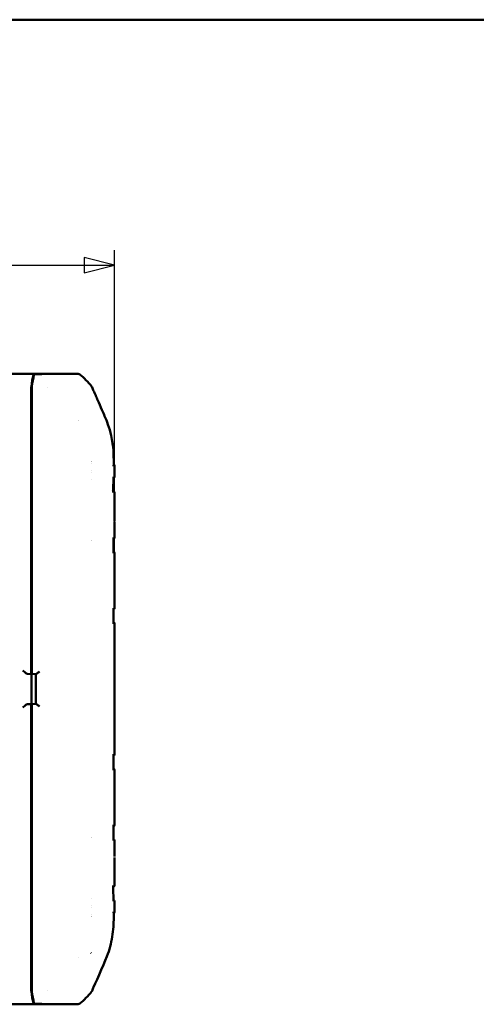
# Model space of a CAD drawing. Header units: millimetres. Extents: x 30 to 861, y 28 to 600.
# Tile 15 of 48: x 347 to 438, y 405 to 600. Entities that reach past the tile are written whole.
import ezdxf

# ---------------------------------------------------------------- set-up
doc = ezdxf.new("R2010")
doc.units = ezdxf.units.MM
doc.header["$LTSCALE"] = 3
for name, color, linetype, lineweight in [('Border (ISO)', 7, 'Continuous', 50), ('Dimension (ISO)', 7, 'Continuous', 25), ('Visible (ISO)', 7, 'Continuous', 50)]:
    doc.layers.add(name, color=color, linetype=linetype, lineweight=lineweight)
doc.styles.add('Note Text (ISO)', font='tahoma.ttf')
doc.dimstyles.new('Default (ISO)', dxfattribs={"dimscale": 3, "dimtxt": 2.2, "dimasz": 2, "dimexe": 1, "dimexo": 1, "dimgap": 0.762, "dimtad": 1, "dimdec": 1, "dimtxsty": 'Note Text (ISO)', "dimblk": 'Filled-1', "dimcen": 0.09, "dimdle": 10, "dimclrd": 256, "dimclre": 256, "dimclrt": 256, "dimadec": 0, "dimazin": 0, "dimtfac": 0.863636, "dimtdec": 0, "dimtmove": 0, "dimatfit": 3, "dimfxl": 0, "dimtolj": 1, "dimlwd": -1, "dimlwe": -1, "dimarcsym": 0})

# ---------------------------------------------------------------- blocks, each defined once
blk = doc.blocks.new('Borders Border')
at = {"layer": 'Border (ISO)'}
blk.add_line((10, 200), (287, 200), dxfattribs=at)
blk = doc.blocks.new('Filled-1')
at = {"color": 0}
for p, q in [((0, 0), (-1, 0.25)), ((-1, 0.25), (-1, -0.25)), ((-1, 0), (0, 0)), ((-1, -0.25), (0, 0))]:
    blk.add_line(p, q, dxfattribs=at)
at = {"color": 0, "flags": 128}
blk.add_lwpolyline([(-1, -0.25), (0, 0), (-1, 0.25), (-1, -0.25)], dxfattribs=at)
at = {"color": 0}
blk.add_solid([(-1, -0.25), (0, 0), (-1, 0.25), (-1, -0.25)], dxfattribs=at)
blk = doc.blocks.new('*D7')
at = {"layer": 'Defpoints', "color": 0, "transparency": 16777216}
for p in [(366.3, 551.33), (175.3, 480.28), (366.3, 480.28)]:
    blk.add_point(p, dxfattribs=at)
at = {"layer": 'Dimension (ISO)', "transparency": 16777216}
for p, q in [((175.3, 483.28), (175.3, 554.33)), ((366.3, 483.28), (366.3, 554.33)), ((181.3, 551.33), (360.3, 551.33))]:
    blk.add_line(p, q, dxfattribs=at)
at = {"layer": 'Dimension (ISO)', "transparency": 16777216, "xscale": 6, "yscale": 6, "zscale": 6, "rotation": 180}
blk.add_blockref('Filled-1', (175.3, 551.33), dxfattribs=at)
at = {"layer": 'Dimension (ISO)', "transparency": 16777216, "xscale": 6, "yscale": 6, "zscale": 6}
blk.add_blockref('Filled-1', (366.3, 551.33), dxfattribs=at)
at = {"layer": 'Dimension (ISO)', "transparency": 16777216, "insert": (264.23, 560.48), "char_height": 6.6, "attachment_point": 1, "style": 'Note Text (ISO)'}
blk.add_mtext('\\A1;191', dxfattribs=at)

msp = doc.modelspace()

# ---------------------------------------------------------------- linework, layer by layer
at = {"layer": 'Visible (ISO)'}
for p, q in [((188.27, 529.83), (353.32, 529.83)), ((350.27, 529.68), (353.32, 529.83)), ((353.41, 529.83), (350.37, 529.68)), ((353.32, 529.83), (353.32, 529.82)), ((359.12, 529.78), (353.41, 529.83)), ((349.8, 526.46), (349.8, 526.98)), ((349.9, 525.75), (349.9, 526.98)), ((352.95, 527.16), (352.95, 527.16)), ((349.8, 526.46), (349.9, 526.36)), ((349.8, 471.02), (349.8, 526.46)), ((349.9, 526.45), (349.8, 526.46)), ((349.9, 471.05), (349.9, 525.75)), ((359.2, 520.62), (359.2, 520.62)), ((349.82, 512.48), (349.82, 514.48)), ((361.67, 512.07), (361.67, 512.07)), ((361.67, 512.07), (361.67, 512.07)), ((361.67, 510.59), (361.67, 510.59)), ((361.67, 510.33), (361.67, 510.33)), ((349.82, 506.98), (349.82, 508.98)), ((361.67, 508.79), (361.67, 508.79)), ((366.07, 509.27), (366.07, 509.27)), ((366.07, 509.09), (366.07, 509.09)), ((365.91, 506.57), (365.98, 506.58)), ((366.05, 506.57), (366.05, 506.57)), ((366.05, 506.39), (366.05, 506.39)), ((349.88, 500.33), (349.88, 503.33)), ((366.3, 497.38), (366.3, 500.53)), ((349.82, 494.98), (349.82, 496.98)), ((361.67, 496.79), (361.67, 496.79)), ((366.3, 483.38), (366.3, 494.28)), ((349.82, 480.98), (349.82, 482.98)), ((366.3, 454.38), (366.3, 480.28)), ((349.82, 476.52), (349.83, 476.55)), ((349.9, 476.52), (349.82, 476.52)), ((349.82, 470.31), (349.82, 476.52)), ((349.83, 476.55), (349.83, 476.85)), ((349.83, 476.55), (349.9, 476.55)), ((349.9, 470.93), (349.9, 471.05)), ((349.05, 470.32), (349.82, 470.3)), ((349.8, 470.32), (349.82, 470.31)), ((349.82, 470.31), (349.82, 464.35)), ((350.7, 470.26), (349.9, 470.33)), ((350.7, 470.26), (350.7, 464.4)), ((349.82, 464.35), (349.05, 464.33)), ((349.82, 464.35), (349.8, 464.33)), ((349.8, 408.2), (349.8, 463.63)), ((349.82, 458.13), (349.82, 464.35)), ((350.7, 464.4), (349.9, 464.33)), ((349.9, 463.6), (349.9, 463.73)), ((349.9, 408.91), (349.9, 463.6)), ((349.82, 458.13), (349.9, 458.13)), ((349.83, 458.11), (349.82, 458.13)), ((349.83, 457.81), (349.83, 458.11)), ((349.9, 458.11), (349.83, 458.11)), ((349.82, 451.68), (349.82, 453.67)), ((366.3, 440.38), (366.3, 451.28)), ((349.82, 437.68), (349.82, 439.67)), ((361.67, 437.87), (361.67, 437.87)), ((366.3, 434.14), (366.3, 437.28)), ((349.88, 431.33), (349.88, 434.33)), ((349.82, 425.68), (349.82, 427.67)), ((365.98, 428.08), (365.91, 428.08)), ((366.05, 428.27), (366.05, 428.27)), ((366.05, 428.09), (366.05, 428.09)), ((361.67, 425.87), (361.67, 425.87)), ((366.07, 425.53), (366.07, 425.53)), ((361.67, 424.33), (361.67, 424.33)), ((361.67, 424.07), (361.67, 424.07)), ((366.07, 425.38), (366.07, 425.38)), ((349.82, 420.18), (349.82, 422.17)), ((361.67, 422.58), (361.67, 422.58)), ((361.67, 422.58), (361.67, 422.58)), ((359.21, 414.13), (359.21, 414.13)), ((349.9, 408.3), (349.8, 408.2)), ((349.8, 408.2), (349.9, 408.2)), ((349.8, 407.68), (349.8, 408.2)), ((349.9, 407.68), (349.9, 408.91)), ((352.95, 407.5), (352.95, 407.5)), ((353.32, 404.83), (188.27, 404.83)), ((353.32, 404.83), (350.27, 404.98)), ((350.37, 404.98), (353.41, 404.83)), ((353.32, 404.83), (353.32, 404.83)), ((353.41, 404.83), (359.12, 404.88))]:
    msp.add_line(p, q, dxfattribs=at)
for centre, start, end in [((349.97, 518.03), 38.4652, 50.877), ((349.97, 416.63), 309.123, 321.5348)]:
    msp.add_arc(centre, 15, start, end, dxfattribs=at)
for centre, major_axis, ratio, start_param, end_param in [((351.88, 517.93), (0, 15), 0.176327, 0.682883, 0.89664), ((351.98, 517.92), (0, 15), 0.176327, 0.681969, 0.89594), ((350.27, 529.18), (0, 0.5), 0.176327, 0.008727, 0.682883), ((350.37, 529.18), (0, -0.5), 0.17632, 3.15027, 3.823544), ((359.12, 529.28), (0.326, 0.379), 0.99991, 0.026478, 0.700667), ((349.89, 526.98), (0, 0.5), 0.176327, 0.89664, 1.570796), ((349.99, 526.98), (0, -0.5), 0.17632, 4.037515, 4.710825), ((350.12, 514.48), (-0.212, -0.212), 0.999924, 5.497825, 6.232111), ((350.12, 512.48), (-0.095, 0.285), 0.999619, 0.514706, 1.248992), ((361.3, 512.83), (0.354, -0.354), 0.999924, 0.061252, 0.061409), ((363.62, 511.52), (-2.67, 0.02), 0.001415, 3.141566, 3.141602), ((361.8, 510.33), (2, 0), 0.008727, 4.649623, 4.649659), ((350.12, 508.98), (-0.212, -0.212), 0.999924, 5.497825, 6.232111), ((361.8, 508.83), (-2.1, 0), 0.008727, 1.511029, 1.511042), ((363.61, 509.4), (-2.67, 0.02), 0.001358, 3.1416, 3.141645), ((350.12, 506.98), (-0.095, 0.285), 0.999619, 0.514706, 1.248992), ((363.61, 506.25), (2.68, 0.02), 0.000604, 6.283093, 6.283182), ((350.38, 503.33), (-0.354, -0.354), 0.999924, 5.497825, 5.766715), ((350.38, 500.33), (-0.354, 0.354), 0.999924, 0.51647, 0.78536), ((350.12, 496.98), (-0.212, -0.212), 0.999924, 5.497825, 6.232111), ((361.8, 496.83), (-2.1, 0), 0.008727, 1.511024, 1.511031), ((350.12, 494.98), (-0.095, 0.285), 0.999619, 0.514706, 1.248992), ((350.12, 482.98), (-0.212, -0.212), 0.999924, 5.497825, 6.232111), ((350.12, 480.98), (-0.095, 0.285), 0.999619, 0.514706, 1.248992), ((350.13, 476.85), (-0.134, -0.268), 0.99981, 5.176082, 5.84266), ((349.8, 471.02), (0, 0.7), 0.008727, 1.570796, 3.132866), ((349.9, 470.93), (0, -0.602), 0.008694, 4.711628, 6.282425), ((349.05, 471.02), (0, 0.7), 0.36397, 3.081528, 3.132866), ((349.05, 463.63), (0, 0.7), 0.36397, 0.008727, 0.060065), ((349.8, 463.63), (0, 0.7), 0.008727, 0.008727, 1.570796), ((349.9, 463.73), (0, 0.602), 0.008694, 0.000761, 1.571557), ((350.13, 457.81), (-0.134, 0.268), 0.99981, 0.440525, 1.107103), ((350.12, 453.67), (-0.095, -0.285), 0.999619, 5.034193, 5.768479), ((350.12, 451.68), (-0.212, 0.212), 0.999924, 0.051074, 0.78536), ((350.12, 439.67), (-0.095, -0.285), 0.999619, 5.034193, 5.768479), ((350.12, 437.68), (-0.212, 0.212), 0.999924, 0.051074, 0.78536), ((361.8, 437.83), (2.1, 0), 0.008727, 1.630562, 1.630569), ((350.38, 434.33), (-0.354, -0.354), 0.999924, 5.497825, 5.766715), ((350.38, 431.33), (-0.354, 0.354), 0.999924, 0.51647, 0.78536), ((350.12, 427.67), (-0.095, -0.285), 0.999619, 5.034193, 5.768479), ((363.61, 428.4), (-2.68, 0.02), 0.000616, 3.141596, 3.141678), ((350.12, 425.68), (-0.212, 0.212), 0.999924, 0.051074, 0.78536), ((361.8, 425.83), (2.1, 0), 0.008727, 1.630551, 1.630564), ((361.8, 424.33), (-2, 0), 0.008727, 4.775119, 4.775155), ((363.61, 425.25), (2.67, 0.02), 0.001334, 6.283135, 6.283178), ((350.12, 422.17), (-0.095, -0.285), 0.999619, 5.034193, 5.768479), ((361.3, 421.83), (0.354, 0.354), 0.999924, 6.221777, 6.221935), ((363.62, 423.14), (2.67, 0.02), 0.001402, 6.283176, 6.283213), ((350.12, 420.18), (-0.212, 0.212), 0.999924, 0.051074, 0.78536), ((361.41, 415), (0.276, -0.003), 0.012509, 0.30501, 0.91959), ((349.89, 407.68), (0, 0.5), 0.176327, 1.570796, 2.244953), ((351.88, 416.73), (0, 15), 0.176327, 2.244953, 2.458709), ((349.99, 407.68), (0, -0.5), 0.17632, 4.713953, 5.387263), ((351.98, 416.74), (0, -15), 0.176327, 5.387245, 5.601216), ((350.27, 405.48), (0, 0.5), 0.176327, 2.458709, 3.132866), ((350.37, 405.48), (0, -0.5), 0.17632, 5.601234, 6.274508), ((359.12, 405.38), (0.326, -0.379), 0.99991, 5.582518, 6.256707)]:
    msp.add_ellipse(centre, major_axis=major_axis, ratio=ratio, start_param=start_param, end_param=end_param, dxfattribs=at)
for points, knots in [([(361.84, 527.15), (361.82, 527.19), (361.8, 527.22), (361.76, 527.29), (361.74, 527.33), (361.71, 527.36)], [-0.02455939, -0.02455939, -0.02455939, -0.02455939, -0.0122795, -0.0122795, 0, 0, 0, 0]), ([(362.16, 526.41), (362.11, 526.53), (362.05, 526.66), (361.94, 526.9), (361.89, 527.03), (361.84, 527.15)], [0.000001, 0.000001, 0.000001, 0.000001, 0.03897032, 0.03897032, 0.07800594, 0.07800594, 0.07800594, 0.07800594]), ([(366.14, 512.08), (366.14, 513.75), (366.12, 515.4), (365.46, 518.29), (365.25, 519.05), (364.8, 520.35), (364.59, 520.85), (364.18, 521.81), (364.05, 522.1), (363.56, 523.22), (363.2, 524.05), (362.84, 524.88), (362.71, 525.16), (362.39, 525.89), (362.26, 526.2), (362.16, 526.41)], [-1.065168, -1.065168, -1.065168, -1.065168, -0.586621, -0.586621, -0.422975, -0.422975, -0.292594, -0.292594, -0.206726, -0.206726, -0.125888, -0.125888, -0.070765, -0.070765, -0.000001, -0.000001, -0.000001, -0.000001]), ([(366.13, 511.49), (366.13, 511.59), (366.13, 511.68), (366.14, 511.88), (366.14, 511.98), (366.14, 512.08)], [-0.05840343, -0.05840343, -0.05840343, -0.05840343, -0.03026189, -0.03026189, -0.000001, -0.000001, -0.000001, -0.000001]), ([(366.13, 511.86), (366.14, 511.86), (366.14, 511.86), (366.18, 511.82), (366.21, 511.78), (366.26, 511.69), (366.28, 511.63), (366.29, 511.55), (366.29, 511.53), (366.29, 511.5)], [0.09702486, 0.09702486, 0.09702486, 0.09702486, 0.09725716, 0.09725716, 0.11321724, 0.11321724, 0.12892255, 0.12892255, 0.13769197, 0.13769197, 0.13769197, 0.13769197]), ([(366.08, 509.33), (366.08, 509.34), (366.07, 509.36), (366.07, 509.38), (366.07, 509.38), (366.07, 509.38)], [-0.007239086, -0.007239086, -0.007239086, -0.007239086, 0, 0, 0.00032866, 0.00032866, 0.00032866, 0.00032866]), ([(366.29, 509.38), (366.29, 509.35), (366.28, 509.32), (366.26, 509.26), (366.25, 509.23), (366.21, 509.18), (366.19, 509.15), (366.13, 509.12), (366.1, 509.1), (366.07, 509.09), (366.07, 509.09), (366.07, 509.09)], [0.00000344, 0.00000344, 0.00000344, 0.00000344, 0.0092662, 0.0092662, 0.01873454, 0.01873454, 0.0285153, 0.0285153, 0.03780595, 0.03780595, 0.03801032, 0.03801032, 0.03801032, 0.03801032]), ([(366.05, 506.27), (366.05, 506.27), (366.05, 506.28), (366.06, 506.29), (366.06, 506.31), (366.06, 506.33)], [-0.038338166, -0.038338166, -0.038338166, -0.038338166, -0.038177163, -0.038177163, -0.034305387, -0.034305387, -0.034305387, -0.034305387]), ([(366.06, 506.57), (366.08, 506.56), (366.09, 506.55), (366.14, 506.53), (366.16, 506.52), (366.2, 506.49), (366.22, 506.47), (366.25, 506.42), (366.26, 506.4), (366.28, 506.34), (366.28, 506.31), (366.28, 506.28)], [0.00777402, 0.00777402, 0.00777402, 0.00777402, 0.01362402, 0.01362402, 0.02150546, 0.02150546, 0.02938879, 0.02938879, 0.03726603, 0.03726603, 0.04717157, 0.04717157, 0.04717157, 0.04717157]), ([(366.09, 497.32), (366.09, 497.34), (366.09, 497.36), (366.08, 497.38), (366.08, 497.38), (366.08, 497.38)], [-0.009122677, -0.009122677, -0.009122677, -0.009122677, 0, 0, 0.000329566, 0.000329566, 0.000329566, 0.000329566]), ([(366.3, 497.38), (366.3, 497.35), (366.29, 497.32), (366.27, 497.26), (366.26, 497.23), (366.22, 497.18), (366.2, 497.15), (366.15, 497.12), (366.12, 497.11), (366.09, 497.1)], [0, 0, 0, 0, 0.00926939, 0.00926939, 0.01874148, 0.01874148, 0.02852466, 0.02852466, 0.03733575, 0.03733575, 0.03733575, 0.03733575]), ([(366.08, 494.27), (366.08, 494.27), (366.08, 494.28), (366.09, 494.3), (366.09, 494.32), (366.09, 494.34)], [-0.038573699, -0.038573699, -0.038573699, -0.038573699, -0.038411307, -0.038411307, -0.033816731, -0.033816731, -0.033816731, -0.033816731]), ([(366.09, 494.56), (366.11, 494.55), (366.13, 494.55), (366.17, 494.52), (366.19, 494.51), (366.22, 494.47), (366.24, 494.45), (366.26, 494.41), (366.27, 494.39), (366.29, 494.34), (366.3, 494.31), (366.3, 494.28)], [0.00975694, 0.00975694, 0.00975694, 0.00975694, 0.01589975, 0.01589975, 0.02326329, 0.02326329, 0.03062487, 0.03062487, 0.03798277, 0.03798277, 0.04722976, 0.04722976, 0.04722976, 0.04722976]), ([(366.09, 483.31), (366.09, 483.33), (366.08, 483.36), (366.08, 483.38), (366.08, 483.38), (366.08, 483.38)], [-0.00972027, -0.00972027, -0.00972027, -0.00972027, 0, 0, 0.00032949, 0.00032949, 0.00032949, 0.00032949]), ([(366.3, 483.38), (366.3, 483.35), (366.29, 483.32), (366.27, 483.26), (366.26, 483.23), (366.22, 483.18), (366.2, 483.15), (366.14, 483.12), (366.12, 483.1), (366.09, 483.1)], [0, 0, 0, 0, 0.00927338, 0.00927338, 0.01874944, 0.01874944, 0.02853215, 0.02853215, 0.03769128, 0.03769128, 0.03769128, 0.03769128]), ([(366.08, 480.27), (366.08, 480.27), (366.08, 480.28), (366.08, 480.3), (366.09, 480.32), (366.09, 480.35)], [-0.038648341, -0.038648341, -0.038648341, -0.038648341, -0.038485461, -0.038485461, -0.03365366, -0.03365366, -0.03365366, -0.03365366]), ([(366.09, 480.56), (366.12, 480.55), (366.15, 480.54), (366.2, 480.5), (366.22, 480.48), (366.26, 480.43), (366.27, 480.4), (366.29, 480.34), (366.3, 480.31), (366.3, 480.28)], [0.00929109, 0.00929109, 0.00929109, 0.00929109, 0.01876214, 0.01876214, 0.02854029, 0.02854029, 0.03782048, 0.03782048, 0.04710219, 0.04710219, 0.04710219, 0.04710219]), ([(349.04, 470.32), (349.01, 470.33), (348.97, 470.35), (348.87, 470.4), (348.81, 470.45), (348.65, 470.56), (348.55, 470.65), (348.32, 470.84), (348.2, 470.93), (348.1, 471.02)], [0.3588879, 0.3588879, 0.3588879, 0.3588879, 0.3828774, 0.3828774, 0.4112746, 0.4112746, 0.4532177, 0.4532177, 0.4951608, 0.4951608, 0.4951608, 0.4951608]), ([(351.4, 470.8), (351.31, 470.73), (351.22, 470.65), (351.05, 470.51), (350.97, 470.44), (350.85, 470.35), (350.81, 470.32), (350.74, 470.27), (350.72, 470.26), (350.7, 470.26)], [0, 0, 0, 0, 0.0330927, 0.0330927, 0.0661854, 0.0661854, 0.0886243, 0.0886243, 0.1110632, 0.1110632, 0.1110632, 0.1110632]), ([(348.1, 463.63), (348.2, 463.72), (348.32, 463.82), (348.55, 464.01), (348.65, 464.09), (348.81, 464.21), (348.87, 464.25), (348.97, 464.31), (349.01, 464.33), (349.04, 464.33)], [0, 0, 0, 0, 0.0419431, 0.0419431, 0.0838861, 0.0838861, 0.1122834, 0.1122834, 0.1362729, 0.1362729, 0.1362729, 0.1362729]), ([(350.7, 464.4), (350.7, 464.4), (350.7, 464.4), (350.72, 464.4), (350.74, 464.39), (350.81, 464.34), (350.85, 464.31), (350.97, 464.22), (351.05, 464.15), (351.22, 464), (351.31, 463.93), (351.4, 463.86)], [0.3064804, 0.3064804, 0.3064804, 0.3064804, 0.3065265, 0.3065265, 0.3289654, 0.3289654, 0.3514043, 0.3514043, 0.384497, 0.384497, 0.4175897, 0.4175897, 0.4175897, 0.4175897]), ([(366.09, 454.31), (366.09, 454.33), (366.08, 454.36), (366.08, 454.38), (366.08, 454.38), (366.08, 454.38)], [-0.00977729, -0.00977729, -0.00977729, -0.00977729, 0, 0, 0.00032959, 0.00032959, 0.00032959, 0.00032959]), ([(366.3, 454.38), (366.3, 454.35), (366.29, 454.32), (366.27, 454.26), (366.26, 454.23), (366.22, 454.18), (366.2, 454.15), (366.14, 454.12), (366.12, 454.1), (366.09, 454.1)], [0, 0, 0, 0, 0.00927469, 0.00927469, 0.01875211, 0.01875211, 0.02853482, 0.02853482, 0.03769837, 0.03769837, 0.03769837, 0.03769837]), ([(366.08, 451.27), (366.08, 451.27), (366.08, 451.28), (366.08, 451.3), (366.09, 451.32), (366.09, 451.35)], [-0.038622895, -0.038622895, -0.038622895, -0.038622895, -0.038460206, -0.038460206, -0.033660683, -0.033660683, -0.033660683, -0.033660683]), ([(366.09, 451.56), (366.11, 451.56), (366.13, 451.55), (366.16, 451.53), (366.18, 451.51), (366.22, 451.48), (366.24, 451.46), (366.26, 451.41), (366.27, 451.39), (366.29, 451.34), (366.3, 451.31), (366.3, 451.28)], [0.00948149, 0.00948149, 0.00948149, 0.00948149, 0.01556046, 0.01556046, 0.023003, 0.023003, 0.03044409, 0.03044409, 0.03788111, 0.03788111, 0.04722851, 0.04722851, 0.04722851, 0.04722851]), ([(366.09, 440.31), (366.09, 440.34), (366.09, 440.36), (366.08, 440.38), (366.08, 440.38), (366.08, 440.38)], [-0.009333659, -0.009333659, -0.009333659, -0.009333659, 0, 0, 0.000329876, 0.000329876, 0.000329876, 0.000329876]), ([(366.3, 440.38), (366.3, 440.35), (366.29, 440.32), (366.27, 440.26), (366.26, 440.23), (366.22, 440.18), (366.2, 440.15), (366.15, 440.12), (366.12, 440.1), (366.09, 440.1)], [0, 0, 0, 0, 0.00926887, 0.00926887, 0.01873639, 0.01873639, 0.02851755, 0.02851755, 0.03762646, 0.03762646, 0.03762646, 0.03762646]), ([(366.08, 437.27), (366.08, 437.27), (366.08, 437.28), (366.09, 437.3), (366.09, 437.32), (366.09, 437.34)], [-0.038524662, -0.038524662, -0.038524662, -0.038524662, -0.038362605, -0.038362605, -0.033876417, -0.033876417, -0.033876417, -0.033876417]), ([(366.09, 437.56), (366.1, 437.56), (366.11, 437.55), (366.15, 437.54), (366.17, 437.52), (366.21, 437.49), (366.23, 437.47), (366.26, 437.42), (366.27, 437.4), (366.29, 437.34), (366.3, 437.31), (366.3, 437.28)], [0.00984584, 0.00984584, 0.00984584, 0.00984584, 0.01334301, 0.01334301, 0.02129986, 0.02129986, 0.02925917, 0.02925917, 0.03721194, 0.03721194, 0.04721531, 0.04721531, 0.04721531, 0.04721531]), ([(366.06, 428.32), (366.06, 428.34), (366.06, 428.36), (366.05, 428.38), (366.05, 428.38), (366.05, 428.38)], [-0.007948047, -0.007948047, -0.007948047, -0.007948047, 0, 0, 0.0003303, 0.0003303, 0.0003303, 0.0003303]), ([(366.28, 428.38), (366.28, 428.35), (366.28, 428.32), (366.26, 428.26), (366.24, 428.23), (366.21, 428.18), (366.18, 428.15), (366.13, 428.12), (366.1, 428.1), (366.07, 428.09), (366.06, 428.09), (366.06, 428.09)], [0.00000181, 0.00000181, 0.00000181, 0.00000181, 0.00926499, 0.00926499, 0.01873267, 0.01873267, 0.02851434, 0.02851434, 0.03780383, 0.03780383, 0.03933717, 0.03933717, 0.03933717, 0.03933717]), ([(366.07, 425.28), (366.07, 425.28), (366.07, 425.28), (366.07, 425.3), (366.08, 425.31), (366.08, 425.33)], [-0.037884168, -0.037884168, -0.037884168, -0.037884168, -0.037724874, -0.037724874, -0.034214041, -0.034214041, -0.034214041, -0.034214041]), ([(362.16, 408.24), (362.85, 409.81), (364.56, 413.63), (365.42, 416.07), (365.74, 417.4), (366.13, 420.09), (366.14, 421.23), (366.14, 422.58)], [0.000001, 0.000001, 0.000001, 0.000001, 0.516213, 0.516213, 1.035883, 1.035883, 1.582535, 1.582535, 1.582535, 1.582535]), ([(366.14, 422.58), (366.14, 422.68), (366.14, 422.77), (366.13, 422.97), (366.13, 423.07), (366.13, 423.16)], [0.000001, 0.000001, 0.000001, 0.000001, 0.02920046, 0.02920046, 0.0583998, 0.0583998, 0.0583998, 0.0583998]), ([(366.29, 423.16), (366.29, 423.11), (366.28, 423.06), (366.25, 422.96), (366.23, 422.91), (366.18, 422.84), (366.16, 422.82), (366.13, 422.8)], [0, 0, 0, 0, 0.01542065, 0.01542065, 0.03121078, 0.03121078, 0.04065891, 0.04065891, 0.04065891, 0.04065891]), ([(361.84, 407.51), (361.89, 407.63), (361.95, 407.76), (362.05, 408), (362.11, 408.13), (362.16, 408.24)], [-0.07805892, -0.07805892, -0.07805892, -0.07805892, -0.03820706, -0.03820706, -0.000001, -0.000001, -0.000001, -0.000001]), ([(361.71, 407.3), (361.74, 407.33), (361.76, 407.36), (361.8, 407.43), (361.82, 407.47), (361.84, 407.51)], [0, 0, 0, 0, 0.01227903, 0.01227903, 0.02455798, 0.02455798, 0.02455798, 0.02455798])]:
    msp.add_open_spline(points, degree=3, knots=knots, dxfattribs=at)
for points in [[(359.21, 520.54), (359.21, 520.54), (359.21, 520.54), (359.21, 520.54)], [(366.29, 511.5), (366.29, 510.79), (366.29, 510.09), (366.29, 509.38)], [(366.08, 509.33), (366.06, 508.33), (366.06, 507.33), (366.06, 506.33)], [(366.28, 506.28), (366.29, 504.42), (366.3, 502.56), (366.3, 500.7)], [(366.3, 500.69), (366.3, 500.69), (366.3, 500.69), (366.3, 500.7)], [(366.09, 497.32), (366.09, 496.32), (366.09, 495.33), (366.09, 494.34)], [(366.09, 483.31), (366.09, 482.32), (366.09, 481.33), (366.09, 480.35)], [(366.09, 454.31), (366.09, 453.32), (366.09, 452.33), (366.09, 451.35)], [(366.09, 440.31), (366.09, 439.32), (366.09, 438.33), (366.09, 437.34)], [(366.3, 433.93), (366.3, 432.08), (366.29, 430.23), (366.28, 428.38)], [(366.3, 433.93), (366.3, 433.94), (366.3, 433.94), (366.3, 433.94)], [(366.06, 428.32), (366.06, 427.33), (366.06, 426.33), (366.08, 425.33)], [(366.07, 425.52), (366.16, 425.46), (366.29, 425.37), (366.29, 425.28)], [(366.29, 425.28), (366.29, 424.57), (366.29, 423.87), (366.29, 423.16)]]:
    msp.add_open_spline(points, degree=3, dxfattribs=at)

# ---------------------------------------------------------------- block references
at = {"xscale": 3, "yscale": 3, "zscale": 3}
msp.add_blockref('Borders Border', (0, 0), dxfattribs=at)

# ---------------------------------------------------------------- dimensions: what is measured, and where the dimension line sits
at = {"layer": 'Dimension (ISO)'}
dim = msp.add_linear_dim(base=(366.3, 551.33), p1=(175.3, 480.28), p2=(366.3, 480.28), angle=180, dimstyle='Default (ISO)', override={"dimgap": 0.762, "dimdec": 1, "dimtol": 0, "dimlim": 0, "dimtp": 0, "dimtm": 0, "dimtdec": 0, "dimtofl": 0, "dimatfit": 1}, dxfattribs=at)
dim.commit()
dim.dimension.update_dxf_attribs({"geometry": '*D7', "text_midpoint": (270.8, 551.33), "dimtype": 160})

doc.saveas('drawing.dxf')
